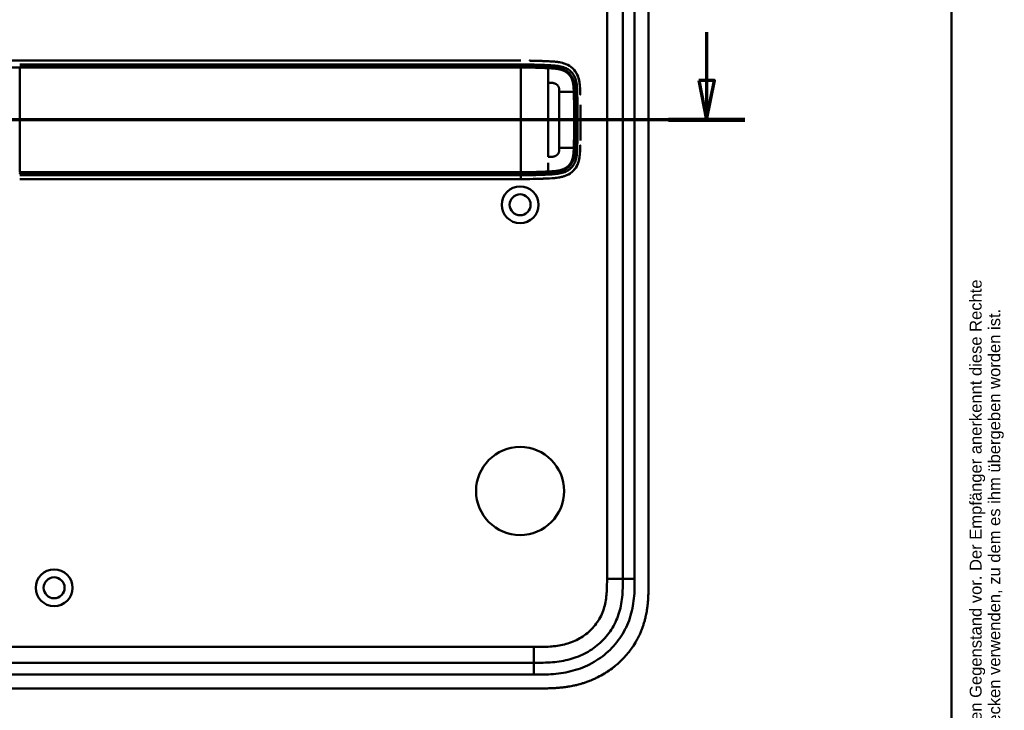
# Model space of a CAD drawing. Header units: millimetres. Extents: x 20 to 833, y 20 to 574.
# Tile 9 of 10: x 584 to 833, y 259 to 434. Entities that reach past the tile are written whole.
import ezdxf
from ezdxf.enums import TextEntityAlignment as Align

# ---------------------------------------------------------------- set-up
doc = ezdxf.new("R2010")
doc.units = ezdxf.units.MM
doc.header["$LTSCALE"] = 2
for name, color, linetype, lineweight in [('Schnittansichtslinien(DIN)', 7, 'Continuous', 70), ('Sichtbare Kanten(DIN)', 7, 'Continuous', 50), ('Sichtbare tangentiale Kanten(DIN)', 7, 'Continuous', 50), ('Skizziergeometrie(DIN)', 7, 'Continuous', 50), ('Symbole(DIN)', 7, 'Continuous', 25)]:
    doc.layers.add(name, color=color, linetype=linetype, lineweight=lineweight)
doc.styles.add('Aktuell-DIN', font='arial.ttf')
doc.styles.add('Textstil10', font='arial.ttf')
doc.styles.add('Textstil41', font='arial.ttf', dxfattribs={"width": 0.8})
doc.styles.add('Textstil83', font='arial.ttf', dxfattribs={"width": 0.8})

# ---------------------------------------------------------------- blocks, each defined once
blk = doc.blocks.new('Ränder Standardrahmen')
at = {"layer": 'Skizziergeometrie(DIN)', "flags": 128}
blk.add_lwpolyline([(10, 10), (10, 287), (410, 287), (410, 10), (10, 10)], dxfattribs=at)
blk = doc.blocks.new('Schriftfelder Heusser')
at = {"layer": 'Symbole(DIN)', "color": 7, "insert": (293.33, 191.7), "char_height": 1.5, "width": 182.3003, "attachment_point": 1, "rotation": 90, "line_spacing_factor": 0.944221, "style": 'Aktuell-DIN'}
blk.add_mtext('\\fArial|b0|i0;\\H1.5000;Die Schlossfabrik Heusser AG ist Eigentümerin dieses Dokumentes und behält sich alle Rechte an diesem und dem dargestellten Gegenstand vor. Der Empfänger anerkennt diese Rechte\\Pund wird das Dokument nicht ohne schriftliche Ermächtigung der Eigentümerin Dritten zugänglich machen oder zu anderen Zwecken verwenden, zu dem es ihm übergeben worden ist.\\P ', dxfattribs=at)
at = {"layer": 'Symbole(DIN)', "color": 179, "true_color": 0x262659, "style": 'Textstil10'}
blk.add_attdef('ERSTELLUNGSDATUM_001', (217.23, 218.29), '', height=2, dxfattribs=at)
at = {"layer": 'Symbole(DIN)', "color": 179, "true_color": 0x262659}
for tag, height, style, p in [('AUTOR', 2.49, 'Aktuell-DIN', (240.03, 219.26)), ('KONTROLLDATUM', 2, 'Textstil10', (217.42, 215.04)), ('KONTROLLIERT_VON', 2, 'Textstil10', (239.98, 215.05))]:
    blk.add_attdef(tag, text='', height=height, dxfattribs=dict(at, style=style)).set_placement(p, align=Align.MIDDLE_LEFT)
at = {"layer": 'Symbole(DIN)', "color": 7, "style": 'Textstil83', "width": 0.8}
blk.add_attdef('Anfänglicher_Ansichtsmaßstab_001', (281.57, 213.34), '', height=2.3, dxfattribs=at)
at = {"layer": 'Symbole(DIN)', "color": 179, "true_color": 0x262659, "style": 'Textstil10'}
blk.add_attdef('PROJEKT', text='', height=2, dxfattribs=at).set_placement((217.77, 209.72), align=Align.BOTTOM_LEFT)
at = {"layer": 'Symbole(DIN)', "color": 7, "style": 'Textstil41', "width": 0.8}
blk.add_attdef('STATUS', text='', height=5, dxfattribs=at).set_placement((284.53, 195.86), align=Align.MIDDLE_CENTER)
blk = doc.blocks.new('2DTransSchnitt0')
at = {"layer": 'Schnittansichtslinien(DIN)', "linetype": 'Continuous'}
for p, q in [((379.01, 215.25), (379.01, 209.14)), ((378.01, 209.14), (379.01, 204.14)), ((380.01, 209.14), (378.01, 209.14)), ((379.01, 209.14), (379.01, 204.14)), ((379.01, 204.14), (380.01, 209.14)), ((383.84, 204.14), (252.02, 204.14))]:
    blk.add_line(p, q, dxfattribs=at)
at = {"layer": 'Schnittansichtslinien(DIN)', "linetype": 'Continuous', "lineweight": 140}
blk.add_line((383.84, 204.14), (374.17, 204.14), dxfattribs=at)
at = {"layer": 'Schnittansichtslinien(DIN)', "linetype": 'Continuous', "flags": 128}
blk.add_lwpolyline([(378.01, 209.14), (379.01, 204.14), (380.01, 209.14), (378.01, 209.14)], dxfattribs=at)
at = {"layer": 'Schnittansichtslinien(DIN)'}
blk.add_solid([(378.01, 209.14), (379.01, 204.14), (380.01, 209.14), (378.01, 209.14)], dxfattribs=at)

msp = doc.modelspace()

# ---------------------------------------------------------------- linework, layer by layer
at = {"layer": 'Sichtbare Kanten(DIN)'}
for p, q in [((736.811, 292.065), (736.811, 481.496)), ((743.311, 291.065), (743.311, 482.496)), ((710.948, 423.284), (584.096, 423.284)), ((720.734, 411.281), (720.735, 411.281)), ((724.785, 411.281), (724.785, 411.281)), ((720.734, 405.281), (720.734, 405.281)), ((724.785, 405.281), (724.785, 405.281)), ((584.096, 393.284), (710.948, 393.284)), ((569.349, 270.781), (714.273, 270.781)), ((556.35, 264.281), (715.272, 264.281))]:
    msp.add_line(p, q, dxfattribs=at)
for centre, radius in [((710.811, 386.781), 4.65), ((710.811, 386.781), 2.65), ((710.811, 314.281), 11.15), ((592.811, 289.781), 4.65), ((592.811, 289.781), 2.65)]:
    msp.add_circle(centre, radius, dxfattribs=at)
for centre, radius, start, end in [((710.811, 408.281), 14, 104.46083, 104.46616), ((710.811, 408.281), 13.8, 100.78374, 100.78832), ((710.811, 408.28), 13.8, 73.28693, 73.28729), ((710.811, 408.281), 11.7, 31.98569, 31.98649), ((710.811, 408.281), 11.6, 31.18578, 31.18695), ((710.811, 408.281), 11.5, 30.35256, 30.35418), ((710.811, 408.281), 11.5, 329.64582, 329.64689), ((710.811, 408.281), 11.6, 328.81305, 328.81381), ((710.811, 408.281), 11.7, 328.01351, 328.01403), ((710.811, 408.281), 14, 255.42748, 255.43284), ((710.811, 408.281), 13.8, 259.06815, 259.07275), ((710.811, 408.281), 13.801, 286.81616, 286.8165)]:
    msp.add_arc(centre, radius, start, end, dxfattribs=at)
for points, degree, knots in [([(557.468, 423.284), (557.854, 423.284), (558.221, 423.284), (559.025, 423.284), (559.445, 423.284), (560.71, 423.284), (561.598, 423.284), (564.471, 423.284), (566.552, 423.284), (571.699, 423.284), (574.808, 423.284), (579.969, 423.284), (582.033, 423.284), (584.096, 423.284)], 3, [0, 0, 0, 0, 0.1534173, 0.1534173, 0.3047718, 0.3047718, 0.5966116, 0.5966116, 1.2249955, 1.2249955, 2.1545342, 2.1545342, 2.7736042, 2.7736042, 2.7736042, 2.7736042]), ([(713.179, 423.274), (713.179, 423.274), (713.179, 423.274), (713.179, 423.274), (713.179, 423.274), (713.179, 423.274), (713.18, 423.274), (713.18, 423.274), (713.181, 423.274), (713.186, 423.274), (713.191, 423.274), (713.203, 423.274), (713.21, 423.273), (713.235, 423.273), (713.254, 423.273), (713.369, 423.271), (713.466, 423.27), (713.596, 423.268), (713.628, 423.267), (713.671, 423.267), (713.682, 423.266), (713.696, 423.266), (713.7, 423.266), (713.705, 423.266), (713.706, 423.266), (713.708, 423.266), (713.708, 423.266), (713.709, 423.266), (713.709, 423.266), (713.709, 423.266), (713.709, 423.266), (713.709, 423.266)], 3, [0, 0, 0, 0, 0.000010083, 0.000010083, 0.000030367, 0.000030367, 0.000084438, 0.000084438, 0.00022861, 0.00022861, 0.001766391, 0.001766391, 0.003816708, 0.003816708, 0.009284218, 0.009284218, 0.038444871, 0.038444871, 0.048164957, 0.048164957, 0.051405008, 0.051405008, 0.052485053, 0.052485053, 0.052845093, 0.052845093, 0.05296512, 0.05296512, 0.053005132, 0.053005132, 0.053043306, 0.053043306, 0.053043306, 0.053043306]), ([(718.077, 423.118), (718.077, 423.118), (718.058, 423.118), (717.867, 423.127), (717.501, 423.144), (716.947, 423.169), (716.192, 423.198), (715.386, 423.227), (714.712, 423.245), (714.22, 423.257), (713.905, 423.263), (713.763, 423.265), (713.709, 423.266)], 5, [0, 0, 0, 0, 0, 0, 0.00002286, 0.00969157, 0.09825636, 0.18682115, 0.27538594, 0.36395073, 0.40823312, 0.43566831, 0.43566831, 0.43566831, 0.43566831, 0.43566831, 0.43566831]), ([(719.777, 423.003), (719.72, 423.009), (719.664, 423.015), (719.607, 423.02), (719.328, 423.046), (719.05, 423.065), (718.771, 423.082)], 3, [1.11173243, 1.11173243, 1.11173243, 1.11173243, 1.12964673, 1.12964673, 1.12964673, 1.21762011, 1.21762011, 1.21762011, 1.21762011]), ([(718.771, 423.082), (718.771, 423.082), (718.771, 423.082), (718.771, 423.082), (718.771, 423.082), (718.772, 423.082), (718.772, 423.082), (718.774, 423.082), (718.775, 423.081), (718.78, 423.081), (718.783, 423.081), (718.797, 423.08), (718.807, 423.08), (718.848, 423.077), (718.878, 423.075), (719.001, 423.067), (719.093, 423.061), (719.322, 423.045), (719.459, 423.033), (719.648, 423.016), (719.699, 423.011), (719.755, 423.005), (719.76, 423.005), (719.768, 423.004), (719.772, 423.004), (719.775, 423.003), (719.776, 423.003), (719.776, 423.003), (719.776, 423.003), (719.777, 423.003), (719.777, 423.003), (719.777, 423.003), (719.777, 423.003), (719.777, 423.003), (719.777, 423.003), (719.777, 423.003)], 3, [0, 0, 0, 0, 0.00003166, 0.00003166, 0.00007175, 0.00007175, 0.00018596, 0.00018596, 0.00052834, 0.00052834, 0.00155512, 0.00155512, 0.00463506, 0.00463506, 0.01387455, 0.01387455, 0.04159374, 0.04159374, 0.08317485, 0.08317485, 0.09876658, 0.09876658, 0.10022827, 0.10022827, 0.10132472, 0.10132472, 0.1014245, 0.1014245, 0.10147482, 0.10147482, 0.10150043, 0.10150043, 0.10151366, 0.10151366, 0.10152856, 0.10152856, 0.10152856, 0.10152856]), ([(725.905, 417.23), (725.888, 417.388), (725.868, 417.546), (725.739, 418.399), (725.565, 419.075), (724.985, 420.319), (724.606, 420.857), (723.624, 421.781), (723.05, 422.134), (721.312, 422.853), (720.102, 422.998), (718.906, 423.073)], 3, [-1.0928074, -1.0928074, -1.0928074, -1.0928074, -1.045951, -1.045951, -0.838061, -0.838061, -0.6395491, -0.6395491, -0.4375462, -0.4375462, -0.0824985, -0.0824985, -0.0824985, -0.0824985]), ([(725.272, 419.7), (725.272, 419.7), (725.272, 419.7), (725.272, 419.699), (725.273, 419.699), (725.273, 419.699), (725.273, 419.698), (725.274, 419.697), (725.274, 419.696), (725.276, 419.691), (725.278, 419.688), (725.284, 419.675), (725.288, 419.665), (725.306, 419.627), (725.319, 419.597), (725.37, 419.48), (725.406, 419.391), (725.452, 419.268), (725.465, 419.234), (725.481, 419.188), (725.486, 419.175), (725.492, 419.158), (725.494, 419.153), (725.497, 419.145), (725.497, 419.143), (725.499, 419.139), (725.499, 419.138), (725.5, 419.136), (725.5, 419.135), (725.5, 419.135), (725.5, 419.134), (725.501, 419.134), (725.501, 419.134), (725.501, 419.133), (725.501, 419.133), (725.501, 419.133), (725.501, 419.133), (725.501, 419.133), (725.501, 419.133), (725.501, 419.133)], 3, [0, 0, 0, 0, 0.000053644, 0.000053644, 0.000093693, 0.000093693, 0.000213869, 0.000213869, 0.000574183, 0.000574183, 0.001654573, 0.001654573, 0.00489501, 0.00489501, 0.014615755, 0.014615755, 0.043784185, 0.043784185, 0.054719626, 0.054719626, 0.058820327, 0.058820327, 0.060417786, 0.060417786, 0.061217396, 0.061217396, 0.06161808, 0.06161808, 0.061819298, 0.061819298, 0.061920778, 0.061920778, 0.06197238, 0.06197238, 0.061999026, 0.061999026, 0.062013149, 0.062013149, 0.062029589, 0.062029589, 0.062029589, 0.062029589]), ([(726.011, 415.547), (726.011, 415.547), (726.011, 415.546), (726.011, 415.546), (726.011, 415.546), (726.011, 415.545), (726.011, 415.545), (726.011, 415.543), (726.011, 415.542), (726.011, 415.537), (726.011, 415.534), (726.012, 415.519), (726.012, 415.509), (726.014, 415.465), (726.015, 415.433), (726.019, 415.303), (726.022, 415.206), (726.027, 415.037), (726.03, 414.964), (726.034, 414.836), (726.035, 414.782), (726.037, 414.722), (726.037, 414.717), (726.037, 414.708), (726.038, 414.704), (726.038, 414.7), (726.038, 414.699), (726.038, 414.698), (726.038, 414.697), (726.038, 414.697), (726.038, 414.697), (726.038, 414.697), (726.038, 414.697), (726.038, 414.697)], 3, [0, 0, 0, 0, 0.0000685, 0.0000685, 0.000108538, 0.000108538, 0.000228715, 0.000228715, 0.000589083, 0.000589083, 0.00166957, 0.00166957, 0.004910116, 0.004910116, 0.014630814, 0.014630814, 0.043792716, 0.043792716, 0.065662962, 0.065662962, 0.08206584, 0.08206584, 0.083603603, 0.083603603, 0.084757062, 0.084757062, 0.084973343, 0.084973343, 0.085135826, 0.085135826, 0.085162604, 0.085162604, 0.08517595, 0.08517595, 0.08517595, 0.08517595]), ([(726.122, 410.589), (726.117, 411), (726.112, 411.412), (726.105, 411.824), (726.103, 411.92), (726.102, 412.016), (726.1, 412.112)], 3, [0.93532745, 0.93532745, 0.93532745, 0.93532745, 1.05789587, 1.05789587, 1.05789587, 1.08637381, 1.08637381, 1.08637381, 1.08637381]), ([(726.122, 410.589), (726.122, 410.589), (726.122, 410.589), (726.122, 410.588), (726.122, 410.588), (726.122, 410.588), (726.122, 410.587), (726.122, 410.586), (726.122, 410.585), (726.122, 410.58), (726.122, 410.576), (726.122, 410.562), (726.122, 410.551), (726.123, 410.508), (726.123, 410.475), (726.124, 410.346), (726.125, 410.249), (726.129, 409.86), (726.131, 409.568), (726.132, 409.239), (726.132, 409.201), (726.133, 409.144), (726.133, 409.125), (726.133, 409.096), (726.133, 409.087), (726.133, 409.073), (726.133, 409.068), (726.133, 409.061), (726.133, 409.058), (726.133, 409.055), (726.133, 409.054), (726.133, 409.052), (726.133, 409.051), (726.133, 409.05), (726.133, 409.05), (726.133, 409.05), (726.133, 409.049), (726.133, 409.049), (726.133, 409.049), (726.133, 409.049), (726.133, 409.049), (726.133, 409.049), (726.133, 409.049), (726.133, 409.049)], 3, [0, 0, 0, 0, 0.00007709, 0.00007709, 0.00011709, 0.00011709, 0.0002371, 0.0002371, 0.00059712, 0.00059712, 0.00167714, 0.00167714, 0.00491717, 0.00491717, 0.0146372, 0.0146372, 0.04379722, 0.04379722, 0.13127739, 0.13127739, 0.14267197, 0.14267197, 0.1483693, 0.1483693, 0.15121801, 0.15121801, 0.15264242, 0.15264242, 0.15335469, 0.15335469, 0.15371088, 0.15371088, 0.15388903, 0.15388903, 0.15397817, 0.15397817, 0.15402279, 0.15402279, 0.15404516, 0.15404516, 0.15405641, 0.15405641, 0.15406792, 0.15406792, 0.15406792, 0.15406792]), ([(726.133, 407.523), (726.134, 407.777), (726.134, 408.03), (726.134, 408.284), (726.134, 408.539), (726.134, 408.794), (726.133, 409.049)], 3, [0.62936601, 0.62936601, 0.62936601, 0.62936601, 0.70537642, 0.70537642, 0.70537642, 0.78178643, 0.78178643, 0.78178643, 0.78178643]), ([(726.133, 407.523), (726.133, 407.523), (726.133, 407.523), (726.133, 407.522), (726.133, 407.522), (726.133, 407.522), (726.133, 407.521), (726.133, 407.52), (726.133, 407.519), (726.133, 407.514), (726.133, 407.51), (726.133, 407.496), (726.133, 407.485), (726.133, 407.442), (726.133, 407.409), (726.132, 407.28), (726.132, 407.183), (726.129, 406.794), (726.127, 406.502), (726.124, 406.156), (726.123, 406.101), (726.122, 406.026), (726.122, 406.006), (726.122, 405.984), (726.122, 405.983), (726.122, 405.982), (726.122, 405.981), (726.122, 405.98), (726.122, 405.98), (726.122, 405.98), (726.122, 405.98), (726.122, 405.98), (726.122, 405.98), (726.122, 405.979), (726.122, 405.979), (726.122, 405.979)], 3, [0, 0, 0, 0, 0.00006794, 0.00006794, 0.00010794, 0.00010794, 0.00022795, 0.00022795, 0.00058796, 0.00058796, 0.00166798, 0.00166798, 0.004908, 0.004908, 0.01462802, 0.01462802, 0.04378804, 0.04378804, 0.13126821, 0.13126821, 0.14767072, 0.14767072, 0.15382171, 0.15382171, 0.15411336, 0.15411336, 0.15425925, 0.15425925, 0.15433228, 0.15433228, 0.15436886, 0.15436886, 0.15438723, 0.15438723, 0.15440596, 0.15440596, 0.15440596, 0.15440596]), ([(726.1, 404.457), (726.1, 404.457), (726.1, 404.457), (726.1, 404.457), (726.1, 404.457), (726.1, 404.456), (726.1, 404.456), (726.1, 404.454), (726.1, 404.453), (726.1, 404.448), (726.1, 404.445), (726.1, 404.43), (726.099, 404.42), (726.099, 404.376), (726.098, 404.344), (726.096, 404.214), (726.094, 404.117), (726.086, 403.729), (726.079, 403.437), (726.072, 403.124), (726.071, 403.102), (726.071, 403.075), (726.071, 403.071), (726.071, 403.064), (726.07, 403.061), (726.07, 403.057), (726.07, 403.056), (726.07, 403.055), (726.07, 403.055), (726.07, 403.055), (726.07, 403.054), (726.07, 403.054)], 3, [0, 0, 0, 0, 0.00003042, 0.00003042, 0.00007044, 0.00007044, 0.00019048, 0.00019048, 0.00055053, 0.00055053, 0.00163058, 0.00163058, 0.00487062, 0.00487062, 0.01459066, 0.01459066, 0.0437507, 0.0437507, 0.13123111, 0.13123111, 0.13788283, 0.13788283, 0.13913003, 0.13913003, 0.14006547, 0.14006547, 0.14024087, 0.14024087, 0.14037254, 0.14037254, 0.14038465, 0.14038465, 0.14038465, 0.14038465]), ([(726.1, 404.457), (726.102, 404.553), (726.103, 404.648), (726.105, 404.744), (726.112, 405.156), (726.117, 405.568), (726.122, 405.979)], 3, [0.32448872, 0.32448872, 0.32448872, 0.32448872, 0.35285696, 0.35285696, 0.35285696, 0.47549945, 0.47549945, 0.47549945, 0.47549945]), ([(726.038, 401.871), (726.038, 401.871), (726.038, 401.87), (726.038, 401.87), (726.038, 401.87), (726.038, 401.87), (726.038, 401.87), (726.037, 401.853), (726.037, 401.835), (726.036, 401.796), (726.035, 401.773), (726.03, 401.628), (726.027, 401.507), (726.02, 401.304), (726.018, 401.223), (726.014, 401.114), (726.013, 401.087), (726.012, 401.051), (726.012, 401.042), (726.011, 401.03), (726.011, 401.027), (726.011, 401.023), (726.011, 401.022), (726.011, 401.021), (726.011, 401.021), (726.011, 401.02), (726.011, 401.019), (726.011, 401.019)], 3, [0, 0, 0, 0, 0.000012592, 0.000012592, 0.000034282, 0.000034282, 0.000102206, 0.000102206, 0.005244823, 0.005244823, 0.012100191, 0.012100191, 0.048663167, 0.048663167, 0.073039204, 0.073039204, 0.081164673, 0.081164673, 0.083873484, 0.083873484, 0.084776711, 0.084776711, 0.085077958, 0.085077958, 0.085178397, 0.085178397, 0.085279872, 0.085279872, 0.085279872, 0.085279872]), ([(718.894, 393.494), (719.976, 393.561), (721.064, 393.685), (722.739, 394.276), (723.348, 394.6), (724.402, 395.475), (724.818, 395.993), (725.507, 397.289), (725.706, 398.025), (725.91, 399.254), (725.954, 399.796), (725.982, 400.341)], 3, [-1.1255122, -1.1255122, -1.1255122, -1.1255122, -0.8348812, -0.8348812, -0.6468758, -0.6468758, -0.4644401, -0.4644401, -0.2506566, -0.2506566, -0.0864851, -0.0864851, -0.0864851, -0.0864851]), ([(725.497, 397.425), (725.497, 397.425), (725.497, 397.425), (725.497, 397.425), (725.497, 397.425), (725.497, 397.424), (725.497, 397.424), (725.497, 397.423), (725.496, 397.423), (725.496, 397.42), (725.495, 397.418), (725.492, 397.41), (725.49, 397.404), (725.481, 397.379), (725.475, 397.361), (725.448, 397.287), (725.427, 397.233), (725.384, 397.125), (725.362, 397.072), (725.328, 396.992), (725.317, 396.966), (725.299, 396.926), (725.293, 396.913), (725.284, 396.894), (725.281, 396.887), (725.276, 396.877), (725.275, 396.874), (725.273, 396.869), (725.272, 396.867), (725.271, 396.865), (725.27, 396.864), (725.27, 396.863), (725.27, 396.862), (725.269, 396.862), (725.269, 396.861), (725.269, 396.861), (725.269, 396.861), (725.269, 396.861), (725.269, 396.861), (725.269, 396.861), (725.269, 396.861), (725.269, 396.861)], 3, [0, 0, 0, 0, 0.000029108, 0.000029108, 0.000069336, 0.000069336, 0.000142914, 0.000142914, 0.000363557, 0.000363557, 0.001025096, 0.001025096, 0.003009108, 0.003009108, 0.008960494, 0.008960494, 0.026815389, 0.026815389, 0.044302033, 0.044302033, 0.053052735, 0.053052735, 0.057429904, 0.057429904, 0.059619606, 0.059619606, 0.060715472, 0.060715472, 0.061264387, 0.061264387, 0.061539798, 0.061539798, 0.061678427, 0.061678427, 0.06174862, 0.06174862, 0.061784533, 0.061784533, 0.061803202, 0.061803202, 0.061823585, 0.061823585, 0.061823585, 0.061823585]), ([(719.736, 393.561), (719.735, 393.561), (719.735, 393.561), (719.734, 393.56), (719.732, 393.56), (719.729, 393.56), (719.726, 393.56), (719.71, 393.558), (719.697, 393.557), (719.392, 393.527), (719.099, 393.506), (717.239, 393.394), (715.665, 393.342), (713.044, 393.288), (711.996, 393.284), (710.948, 393.284)], 3, [0, 0, 0, 0, 0.00009264, 0.00009264, 0.00046302, 0.00046302, 0.00120364, 0.00120364, 0.00534922, 0.00534922, 0.09385061, 0.09385061, 0.56580604, 0.56580604, 0.88027176, 0.88027176, 0.88027176, 0.88027176]), ([(714.651, 393.322), (714.78, 393.325), (715.087, 393.334), (715.575, 393.348), (716.248, 393.372), (716.949, 393.399), (717.502, 393.424), (717.867, 393.441), (718.058, 393.449), (718.077, 393.45)], 5, [0.37850291, 0.37850291, 0.37850291, 0.37850291, 0.37850291, 0.37850291, 0.44282401, 0.53138881, 0.61995362, 0.70851842, 0.71828181, 0.71828181, 0.71828181, 0.71828181, 0.71828181, 0.71828181]), ([(714.273, 270.781), (715.078, 270.781), (716.674, 270.782), (719.011, 270.889), (721.276, 271.166), (724.194, 271.803), (727.628, 273.165), (731.212, 275.708), (734.043, 279.051), (735.602, 282.329), (736.349, 285.158), (736.679, 287.375), (736.809, 289.681), (736.811, 291.265), (736.811, 292.065)], 3, [18.3883596, 18.3883596, 18.3883596, 18.3883596, 18.6318617, 18.875363, 19.1188643, 19.3623656, 19.8493681, 20.3363707, 20.8233732, 21.3103757, 21.553877, 21.7973783, 22.0408796, 22.2843823, 22.2843823, 22.2843823, 22.2843823]), ([(715.272, 264.281), (715.87, 264.28), (716.921, 264.281), (718.132, 264.306), (719.045, 264.342), (719.654, 264.375), (720.417, 264.429), (721.028, 264.483), (721.791, 264.566), (722.402, 264.646), (723.316, 264.787), (724.228, 264.958), (725.434, 265.235), (726.331, 265.483), (727.218, 265.764), (727.805, 265.968), (728.676, 266.298), (729.535, 266.661), (730.796, 267.266), (731.886, 267.87), (733.201, 268.703), (734.212, 269.431), (735.419, 270.414), (736.337, 271.259), (737.418, 272.383), (738.226, 273.334), (739.16, 274.583), (739.845, 275.628), (740.538, 276.851), (740.956, 277.689), (741.339, 278.544), (741.575, 279.122), (741.848, 279.853), (742.048, 280.444), (742.275, 281.19), (742.438, 281.79), (742.656, 282.697), (742.838, 283.611), (743.026, 284.836), (743.128, 285.756), (743.203, 286.675), (743.241, 287.287), (743.275, 288.05), (743.292, 288.658), (743.305, 289.414), (743.311, 290.168), (743.311, 290.766), (743.311, 291.065)], 3, [0.00000945, 0.00000945, 0.00000945, 0.00000945, 0.04167564, 0.07292528, 0.08334182, 0.10417491, 0.11459146, 0.13542455, 0.1458411, 0.16667419, 0.17709074, 0.20834038, 0.22917347, 0.26042311, 0.27083965, 0.29167275, 0.30208929, 0.33333893, 0.35417202, 0.39583821, 0.4166713, 0.45833749, 0.47917058, 0.52083676, 0.54166985, 0.58333604, 0.60416913, 0.64583532, 0.66666841, 0.69791805, 0.70833459, 0.72916769, 0.73958423, 0.76041733, 0.77083387, 0.79166696, 0.80208351, 0.83333315, 0.85416624, 0.88541588, 0.89583243, 0.91666552, 0.92708206, 0.94791516, 0.9583317, 0.9791648, 0.99999789, 0.99999789, 0.99999789, 0.99999789])]:
    msp.add_open_spline(points, degree=degree, knots=knots, dxfattribs=at)
for points in [[(725.501, 419.133), (725.434, 419.325), (725.357, 419.515), (725.272, 419.7)], [(726.017, 415.364), (726.017, 415.371), (726.016, 415.379), (726.016, 415.386)], [(726.016, 401.181), (726.016, 401.189), (726.017, 401.197), (726.017, 401.204)], [(725.268, 396.861), (725.354, 397.045), (725.43, 397.234), (725.497, 397.425)]]:
    msp.add_open_spline(points, degree=3, dxfattribs=at)
at = {"layer": 'Sichtbare tangentiale Kanten(DIN)'}
for p, q in [((732.811, 292.065), (732.811, 481.496)), ((739.811, 481.496), (739.811, 292.065)), ((584.096, 395.028), (584.096, 421.54)), ((710.948, 421.836), (710.948, 422.294)), ((717.964, 421.672), (718, 422.13)), ((724.689, 415.364), (725.256, 415.364)), ((724.689, 401.204), (725.256, 401.204)), ((710.948, 394.274), (710.948, 394.732)), ((717.964, 394.896), (718, 394.437)), ((732.811, 292.065), (736.811, 292.065)), ((736.811, 292.065), (739.811, 292.065)), ((569.349, 274.781), (714.273, 274.781)), ((714.273, 274.781), (714.273, 270.781)), ((714.273, 270.781), (714.273, 267.781)), ((714.273, 267.781), (569.349, 267.781))]:
    msp.add_line(p, q, dxfattribs=at)
for centre, major_axis, start_param, end_param in [((717.952, 397.915), (0, 24.021), 5.6792512, 6.0669039), ((717.952, 418.708), (0, -24.076), 0.0832449, 0.4855125)]:
    msp.add_ellipse(centre, major_axis=major_axis, ratio=0.00001, start_param=start_param, end_param=end_param, dxfattribs=at)
for points, degree, knots in [([(555.584, 421.534), (556.412, 421.534), (557.341, 421.534), (558.368, 421.534), (558.881, 421.534), (559.418, 421.534), (559.971, 421.534), (560.525, 421.534), (561.095, 421.535), (561.678, 421.535), (562.26, 421.535), (562.855, 421.535), (563.456, 421.535), (564.058, 421.536), (564.668, 421.536), (565.281, 421.536), (565.895, 421.536), (566.513, 421.537), (567.134, 421.537), (567.755, 421.537), (568.378, 421.537), (569.002, 421.538), (569.627, 421.538), (570.253, 421.538), (570.88, 421.538), (571.507, 421.539), (572.136, 421.539), (572.764, 421.539), (573.393, 421.539), (574.022, 421.539), (574.652, 421.539), (575.281, 421.54), (575.911, 421.54), (576.541, 421.54), (577.171, 421.54), (577.801, 421.54), (578.431, 421.54), (579.061, 421.54), (579.691, 421.54), (580.321, 421.54), (580.951, 421.54), (581.581, 421.54), (582.211, 421.54), (582.839, 421.54), (583.468, 421.54), (584.096, 421.54)], 3, [-0.0090822, -0.0090822, -0.0090822, -0.0090822, 0.368934, 0.368934, 0.368934, 0.5579421, 0.5579421, 0.5579421, 0.7469502, 0.7469502, 0.7469502, 0.9359583, 0.9359583, 0.9359583, 1.1249664, 1.1249664, 1.1249664, 1.3139745, 1.3139745, 1.3139745, 1.5029826, 1.5029826, 1.5029826, 1.6919907, 1.6919907, 1.6919907, 1.8809988, 1.8809988, 1.8809988, 2.0700069, 2.0700069, 2.0700069, 2.259015, 2.259015, 2.259015, 2.4480231, 2.4480231, 2.4480231, 2.6370312, 2.6370312, 2.6370312, 2.8260393, 2.8260393, 2.8260393, 3.0147053, 3.0147053, 3.0147053, 3.0147053]), ([(584.096, 422.294), (594.052, 422.294), (604.036, 422.294), (613.983, 422.294), (634.412, 422.294), (654.886, 422.294), (675.324, 422.294), (681.908, 422.294), (688.499, 422.294), (695.096, 422.294), (700.401, 422.294), (705.716, 422.295), (710.948, 422.294)], 3, [23.2299829, 23.2299829, 23.2299829, 23.2299829, 26.2168354, 26.2168354, 26.2168354, 32.3515912, 32.3515912, 32.3515912, 34.3279835, 34.3279835, 34.3279835, 35.9173864, 35.9173864, 35.9173864, 35.9173864]), ([(710.955, 421.836), (710.948, 421.836), (707.802, 421.837), (701.467, 421.836), (691.912, 421.837), (679.235, 421.836), (663.385, 421.837), (647.518, 421.837), (631.665, 421.837), (617.398, 421.837), (604.707, 421.837), (595.193, 421.837), (588.853, 421.837), (585.682, 421.837), (584.096, 421.837)], 5, [20.6437384, 20.6437384, 20.6437384, 20.6437384, 20.6437384, 20.6437384, 20.6474288, 22.2330696, 23.8187104, 25.4043512, 26.989992, 28.5756328, 30.1612736, 31.7469144, 32.5397348, 33.3329244, 33.3329244, 33.3329244, 33.3329244, 33.3329244, 33.3329244]), ([(584.097, 421.54), (586.74, 421.54), (589.382, 421.54), (594.667, 421.54), (597.309, 421.54), (605.237, 421.54), (610.524, 421.54), (621.096, 421.54), (626.381, 421.54), (636.95, 421.54), (642.234, 421.54), (652.807, 421.54), (658.095, 421.54), (668.667, 421.54), (673.95, 421.54), (684.516, 421.54), (689.802, 421.54), (700.394, 421.54), (705.709, 421.541), (710.948, 421.54)], 3, [3.0147053, 3.0147053, 3.0147053, 3.0147053, 3.8078678, 3.8078678, 4.6006882, 4.6006882, 6.186329, 6.186329, 7.7719698, 7.7719698, 9.3576106, 9.3576106, 10.9432514, 10.9432514, 12.5288922, 12.5288922, 14.114533, 14.114533, 15.703149, 15.703149, 15.703149, 15.703149]), ([(710.948, 421.54), (711.115, 421.54), (711.456, 421.54), (711.97, 421.539), (712.656, 421.539), (713.512, 421.524), (714.382, 421.511), (715.259, 421.484), (716.155, 421.455), (716.876, 421.424), (717.416, 421.4), (717.774, 421.384), (717.952, 421.375)], 5, [15.70314896, 15.70314896, 15.70314896, 15.70314896, 15.70314896, 15.70314896, 15.78784381, 15.87551383, 15.96318385, 16.05085387, 16.13852389, 16.22619391, 16.31386394, 16.40213792, 16.40213792, 16.40213792, 16.40213792, 16.40213792, 16.40213792]), ([(710.956, 422.294), (711.235, 422.294), (711.515, 422.294), (711.794, 422.294), (711.939, 422.293), (712.084, 422.293), (712.229, 422.292), (712.373, 422.291), (712.517, 422.29), (712.662, 422.289), (712.806, 422.288), (712.952, 422.287), (713.097, 422.285), (713.241, 422.283), (713.386, 422.281), (713.531, 422.279), (713.675, 422.276), (713.82, 422.274), (713.965, 422.271), (714.11, 422.268), (714.255, 422.265), (714.401, 422.262), (714.692, 422.255), (714.986, 422.247), (715.284, 422.238), (715.581, 422.229), (715.882, 422.218), (716.187, 422.207), (716.491, 422.196), (716.798, 422.184), (717.102, 422.171), (717.406, 422.158), (717.707, 422.144), (718, 422.13)], 3, [35.91738638, 35.91738638, 35.91738638, 35.91738638, 36.00219131, 36.00219131, 36.00219131, 36.0464737, 36.0464737, 36.0464737, 36.0907561, 36.0907561, 36.0907561, 36.13503849, 36.13503849, 36.13503849, 36.17932089, 36.17932089, 36.17932089, 36.22360328, 36.22360328, 36.22360328, 36.26788568, 36.26788568, 36.26788568, 36.35645047, 36.35645047, 36.35645047, 36.44501526, 36.44501526, 36.44501526, 36.53358005, 36.53358005, 36.53358005, 36.62221221, 36.62221221, 36.62221221, 36.62221221]), ([(717.964, 421.672), (717.964, 421.672), (717.786, 421.68), (717.429, 421.697), (716.889, 421.72), (716.165, 421.751), (715.27, 421.78), (714.388, 421.808), (713.518, 421.821), (712.66, 421.835), (711.977, 421.836), (711.466, 421.836), (711.128, 421.836), (710.963, 421.836)], 5, [19.94598273, 19.94598273, 19.94598273, 19.94598273, 19.94598273, 19.94598273, 19.94606864, 20.03373866, 20.12140868, 20.2090787, 20.29674872, 20.38441874, 20.47208877, 20.55975879, 20.64297049, 20.64297049, 20.64297049, 20.64297049, 20.64297049, 20.64297049]), ([(717.952, 421.375), (718.22, 421.362), (718.752, 421.335), (719.537, 421.284), (720.563, 421.164), (721.821, 420.816), (722.914, 420.166), (723.725, 419.185), (724.179, 417.968), (724.324, 416.943), (724.366, 416.155), (724.385, 415.628), (724.394, 415.364)], 5, [0, 0, 0, 0, 0, 0, 0.1323154, 0.2652369, 0.3981584, 0.5310799, 0.6640014, 0.7969228, 0.9298443, 1.0627357, 1.0627357, 1.0627357, 1.0627357, 1.0627357, 1.0627357]), ([(724.689, 415.364), (724.689, 415.366), (724.68, 415.633), (724.66, 416.167), (724.618, 416.974), (724.469, 418.041), (723.99, 419.34), (723.112, 420.403), (721.939, 421.096), (720.621, 421.457), (719.567, 421.58), (718.77, 421.631), (718.234, 421.658), (717.964, 421.672)], 5, [18.8815067, 18.8815067, 18.8815067, 18.8815067, 18.8815067, 18.8815067, 18.8826968, 19.0156183, 19.1485397, 19.2814612, 19.4143827, 19.5473042, 19.6802257, 19.8131472, 19.9459825, 19.9459825, 19.9459825, 19.9459825, 19.9459825, 19.9459825]), ([(718, 422.13), (718.032, 422.129), (718.063, 422.128), (718.095, 422.126), (718.623, 422.101), (719.131, 422.074), (719.629, 422.026), (720.127, 421.978), (720.616, 421.911), (721.089, 421.804), (721.561, 421.698), (722.016, 421.552), (722.436, 421.357), (722.856, 421.161), (723.24, 420.915), (723.575, 420.617), (723.909, 420.319), (724.194, 419.968), (724.42, 419.576), (724.646, 419.184), (724.814, 418.752), (724.934, 418.299), (725.054, 417.845), (725.127, 417.37), (725.173, 416.88), (725.219, 416.39), (725.239, 415.883), (725.256, 415.364)], 3, [36.6222122, 36.6222122, 36.6222122, 36.6222122, 36.6318135, 36.6318135, 36.6318135, 36.79214, 36.79214, 36.79214, 36.9524664, 36.9524664, 36.9524664, 37.1127929, 37.1127929, 37.1127929, 37.2731193, 37.2731193, 37.2731193, 37.4334457, 37.4334457, 37.4334457, 37.5937722, 37.5937722, 37.5937722, 37.7540986, 37.7540986, 37.7540986, 37.9140671, 37.9140671, 37.9140671, 37.9140671]), ([(725.272, 419.7), (725.195, 419.866), (725.11, 420.029), (725.016, 420.187), (724.734, 420.666), (724.376, 421.094), (723.968, 421.449), (723.559, 421.804), (723.102, 422.087), (722.621, 422.306), (722.141, 422.525), (721.637, 422.68), (721.131, 422.792), (720.681, 422.891), (720.228, 422.957), (719.777, 423.003)], 3, [0.43542627, 0.43542627, 0.43542627, 0.43542627, 0.48834098, 0.48834098, 0.48834098, 0.64866741, 0.64866741, 0.64866741, 0.80899385, 0.80899385, 0.80899385, 0.96932029, 0.96932029, 0.96932029, 1.11173243, 1.11173243, 1.11173243, 1.11173243]), ([(726.011, 415.547), (725.994, 416.039), (725.973, 416.536), (725.925, 417.037), (725.874, 417.575), (725.792, 418.116), (725.649, 418.65), (725.606, 418.812), (725.556, 418.974), (725.501, 419.133)], 3, [0.01848073, 0.01848073, 0.01848073, 0.01848073, 0.1676881, 0.1676881, 0.1676881, 0.32801454, 0.32801454, 0.32801454, 0.37673844, 0.37673844, 0.37673844, 0.37673844]), ([(724.394, 415.364), (724.394, 415.364), (724.394, 415.361), (724.406, 415.007), (724.426, 414.3), (724.459, 413.233), (724.484, 411.82), (724.51, 410.05), (724.514, 408.284), (724.51, 406.517), (724.484, 404.745), (724.459, 403.332), (724.426, 402.266), (724.406, 401.558), (724.394, 401.204)], 5, [17.4648757, 17.4648757, 17.4648757, 17.4648757, 17.4648757, 17.4648757, 17.4649058, 17.4661327, 17.6430367, 17.8199407, 17.9968447, 18.1737487, 18.3506528, 18.5275568, 18.7044608, 18.8826218, 18.8826218, 18.8826218, 18.8826218, 18.8826218, 18.8826218]), ([(724.689, 401.204), (724.689, 401.204), (724.701, 401.557), (724.72, 402.262), (724.754, 403.33), (724.778, 404.741), (724.804, 406.515), (724.808, 408.284), (724.804, 410.053), (724.778, 411.827), (724.754, 413.238), (724.72, 414.306), (724.701, 415.011), (724.689, 415.364)], 5, [0.0000012, 0.0000012, 0.0000012, 0.0000012, 0.0000012, 0.0000012, 0.0000376, 0.1769417, 0.3538457, 0.5307497, 0.7076537, 0.8845577, 1.0614618, 1.2383658, 1.415305, 1.415305, 1.415305, 1.415305, 1.415305, 1.415305]), ([(725.256, 415.364), (725.257, 415.339), (725.258, 415.312), (725.259, 415.285), (725.268, 414.999), (725.277, 414.71), (725.285, 414.419), (725.294, 414.129), (725.302, 413.838), (725.309, 413.545), (725.324, 412.961), (725.336, 412.373), (725.346, 411.787), (725.392, 409.026), (725.383, 406.296), (725.321, 403.538), (725.317, 403.366), (725.313, 403.194), (725.309, 403.023), (725.302, 402.731), (725.294, 402.439), (725.285, 402.149), (725.277, 401.858), (725.268, 401.569), (725.259, 401.283), (725.258, 401.256), (725.257, 401.23), (725.256, 401.204)], 3, [0, 0, 0, 0, 0.0080362, 0.0080362, 0.0080362, 0.096166, 0.096166, 0.096166, 0.1842959, 0.1842959, 0.1842959, 0.3605556, 0.3605556, 0.3605556, 1.1901476, 1.1901476, 1.1901476, 1.2418542, 1.2418542, 1.2418542, 1.3299841, 1.3299841, 1.3299841, 1.418114, 1.418114, 1.418114, 1.4261482, 1.4261482, 1.4261482, 1.4261482]), ([(724.394, 401.204), (724.385, 400.94), (724.366, 400.414), (724.324, 399.626), (724.179, 398.601), (723.726, 397.384), (722.916, 396.404), (721.824, 395.753), (720.566, 395.405), (719.539, 395.284), (718.754, 395.234), (718.221, 395.206), (717.952, 395.193)], 5, [18.8826218, 18.8826218, 18.8826218, 18.8826218, 18.8826218, 18.8826218, 19.0154411, 19.1482958, 19.2811505, 19.4140052, 19.5468599, 19.6797147, 19.8125694, 19.9453572, 19.9453572, 19.9453572, 19.9453572, 19.9453572, 19.9453572]), ([(717.964, 394.896), (717.965, 394.896), (718.236, 394.91), (718.773, 394.937), (719.57, 394.988), (720.625, 395.112), (721.942, 395.473), (723.114, 396.167), (723.991, 397.23), (724.47, 398.53), (724.618, 399.598), (724.66, 400.404), (724.68, 400.937), (724.689, 401.204)], 5, [0, 0, 0, 0, 0, 0, 0.0004489, 0.1333037, 0.2661584, 0.3990131, 0.5318678, 0.6647225, 0.7975772, 0.9304319, 1.0644705, 1.0644705, 1.0644705, 1.0644705, 1.0644705, 1.0644705]), ([(725.256, 401.204), (725.239, 400.685), (725.219, 400.178), (725.173, 399.688), (725.127, 399.198), (725.054, 398.723), (724.934, 398.269), (724.814, 397.816), (724.646, 397.384), (724.42, 396.992), (724.194, 396.6), (723.909, 396.249), (723.575, 395.951), (723.24, 395.653), (722.856, 395.407), (722.436, 395.211), (722.016, 395.016), (721.561, 394.87), (721.089, 394.764), (720.617, 394.657), (720.128, 394.59), (719.63, 394.542), (719.131, 394.494), (718.622, 394.467), (718.094, 394.442), (718.063, 394.44), (718.033, 394.439), (718.002, 394.438)], 3, [0, 0, 0, 0, 0.159971, 0.159971, 0.159971, 0.3202974, 0.3202974, 0.3202974, 0.4806238, 0.4806238, 0.4806238, 0.6409502, 0.6409502, 0.6409502, 0.8012765, 0.8012765, 0.8012765, 0.9616029, 0.9616029, 0.9616029, 1.1219293, 1.1219293, 1.1219293, 1.2822557, 1.2822557, 1.2822557, 1.2916213, 1.2916213, 1.2916213, 1.2916213]), ([(725.497, 397.425), (725.554, 397.588), (725.605, 397.753), (725.649, 397.918), (725.792, 398.452), (725.874, 398.993), (725.925, 399.531), (725.972, 400.031), (725.994, 400.527), (726.011, 401.019)], 3, [1.63041697, 1.63041697, 1.63041697, 1.63041697, 1.680145, 1.680145, 1.680145, 1.84047137, 1.84047137, 1.84047137, 1.98948416, 1.98948416, 1.98948416, 1.98948416]), ([(719.736, 393.561), (720.201, 393.607), (720.667, 393.674), (721.131, 393.776), (721.637, 393.888), (722.141, 394.043), (722.621, 394.262), (723.102, 394.481), (723.559, 394.764), (723.968, 395.119), (724.376, 395.474), (724.734, 395.902), (725.016, 396.381), (725.108, 396.536), (725.192, 396.697), (725.268, 396.861)], 3, [0.89201039, 0.89201039, 0.89201039, 0.89201039, 1.03883948, 1.03883948, 1.03883948, 1.19916586, 1.19916586, 1.19916586, 1.35949224, 1.35949224, 1.35949224, 1.51981862, 1.51981862, 1.51981862, 1.57193431, 1.57193431, 1.57193431, 1.57193431]), ([(584.097, 394.731), (584.097, 394.731), (585.683, 394.731), (588.854, 394.731), (595.195, 394.731), (604.708, 394.731), (617.398, 394.731), (631.665, 394.731), (647.518, 394.731), (663.385, 394.731), (679.241, 394.731), (691.917, 394.731), (701.47, 394.732), (707.804, 394.731), (710.948, 394.732)], 5, [0, 0, 0, 0, 0, 0, 0.0001149, 0.7929364, 1.585758, 3.1714011, 4.7570442, 6.3426873, 7.9283304, 9.5139735, 11.0996166, 12.6881676, 12.6881676, 12.6881676, 12.6881676, 12.6881676, 12.6881676]), ([(710.956, 395.028), (710.949, 395.028), (707.804, 395.027), (701.467, 395.028), (691.913, 395.027), (679.235, 395.028), (663.385, 395.028), (647.518, 395.028), (631.665, 395.028), (617.398, 395.028), (604.708, 395.028), (595.194, 395.028), (588.854, 395.028), (585.682, 395.028), (584.096, 395.028)], 5, [20.6435054, 20.6435054, 20.6435054, 20.6435054, 20.6435054, 20.6435054, 20.6473042, 22.2329473, 23.8185904, 25.4042335, 26.9898766, 28.5755197, 30.1611628, 31.7468058, 32.5396274, 33.3326459, 33.3326459, 33.3326459, 33.3326459, 33.3326459, 33.3326459]), ([(710.948, 394.274), (705.654, 394.274), (700.378, 394.274), (695.094, 394.274), (675.745, 394.274), (656.396, 394.274), (637.031, 394.274), (624.026, 394.274), (611.06, 394.274), (598.05, 394.274), (593.401, 394.274), (588.741, 394.274), (584.096, 394.274)], 3, [0, 0, 0, 0, 1.5856418, 1.5856418, 1.5856418, 7.3915416, 7.3915416, 7.3915416, 11.2904322, 11.2904322, 11.2904322, 12.683632, 12.683632, 12.683632, 12.683632]), ([(710.948, 394.732), (711.116, 394.732), (711.457, 394.732), (711.972, 394.732), (712.658, 394.732), (713.52, 394.747), (714.391, 394.76), (715.274, 394.788), (716.168, 394.817), (716.892, 394.848), (717.431, 394.871), (717.787, 394.888), (717.964, 394.896)], 5, [0, 0, 0, 0, 0, 0, 0.08482586, 0.17256087, 0.26029588, 0.3480309, 0.43576591, 0.52350093, 0.61123594, 0.69852104, 0.69852104, 0.69852104, 0.69852104, 0.69852104, 0.69852104]), ([(718.001, 394.437), (718, 394.437), (717.824, 394.429), (717.469, 394.413), (716.925, 394.388), (716.187, 394.36), (715.277, 394.328), (714.389, 394.304), (713.517, 394.287), (712.642, 394.277), (711.954, 394.274), (711.466, 394.274), (711.131, 394.274), (710.948, 394.274)], 5, [0.00008405, 0.00008405, 0.00008405, 0.00008405, 0.00008405, 0.00008405, 0.00030268, 0.08886749, 0.17743229, 0.26599709, 0.35456189, 0.4431267, 0.5316915, 0.6202563, 0.7088211, 0.7088211, 0.7088211, 0.7088211, 0.7088211, 0.7088211]), ([(717.952, 395.193), (717.952, 395.193), (717.775, 395.184), (717.418, 395.168), (716.879, 395.144), (716.158, 395.113), (715.263, 395.084), (714.385, 395.057), (713.514, 395.044), (712.661, 395.029), (711.978, 395.029), (711.467, 395.028), (711.129, 395.028), (710.964, 395.028)], 5, [19.94535764, 19.94535764, 19.94535764, 19.94535764, 19.94535764, 19.94535764, 19.94542406, 20.03315907, 20.12089408, 20.2086291, 20.29636411, 20.38409913, 20.47183414, 20.55956915, 20.64266413, 20.64266413, 20.64266413, 20.64266413, 20.64266413, 20.64266413]), ([(714.273, 274.781), (714.436, 274.781), (714.6, 274.781), (714.763, 274.781), (715.206, 274.781), (715.649, 274.783), (716.091, 274.789), (716.244, 274.792), (716.396, 274.794), (716.548, 274.798), (716.625, 274.8), (716.701, 274.802), (716.777, 274.804), (716.853, 274.806), (716.929, 274.808), (717.009, 274.811), (717.319, 274.821), (717.613, 274.833), (717.919, 274.851), (717.926, 274.852), (717.933, 274.852), (717.941, 274.852), (718.558, 274.888), (719.146, 274.94), (719.739, 275.016), (719.748, 275.017), (719.758, 275.018), (719.767, 275.02), (720.367, 275.097), (720.959, 275.198), (721.549, 275.329), (721.554, 275.331), (721.56, 275.332), (721.565, 275.333), (722.164, 275.467), (722.76, 275.633), (723.34, 275.831), (723.343, 275.833), (723.347, 275.834), (723.35, 275.835), (723.937, 276.036), (724.518, 276.275), (725.077, 276.547), (725.636, 276.82), (726.18, 277.13), (726.7, 277.475), (727.22, 277.819), (727.718, 278.2), (728.185, 278.612), (728.656, 279.026), (729.101, 279.478), (729.507, 279.954), (729.911, 280.429), (730.284, 280.937), (730.615, 281.465), (730.944, 281.99), (731.237, 282.544), (731.487, 283.108), (731.734, 283.667), (731.943, 284.251), (732.113, 284.839), (732.114, 284.843), (732.115, 284.847), (732.116, 284.851), (732.282, 285.429), (732.411, 286.017), (732.509, 286.61), (732.511, 286.619), (732.512, 286.628), (732.514, 286.637), (732.61, 287.226), (732.676, 287.815), (732.722, 288.432), (732.722, 288.439), (732.723, 288.447), (732.723, 288.454), (732.746, 288.759), (732.761, 289.053), (732.774, 289.354), (732.787, 289.665), (732.795, 289.973), (732.8, 290.281), (732.811, 290.878), (732.811, 291.472), (732.811, 292.065)], 3, [0, 0, 0, 0, 0.0490671, 0.0490671, 0.0490671, 0.1818725, 0.1818725, 0.1818725, 0.2275822, 0.2275822, 0.2275822, 0.2504376, 0.2504376, 0.2504376, 0.2732931, 0.2732931, 0.2732931, 0.3625526, 0.3625526, 0.3625526, 0.3647147, 0.3647147, 0.3647147, 0.5447737, 0.5447737, 0.5447737, 0.5475879, 0.5475879, 0.5475879, 0.7297386, 0.7297386, 0.7297386, 0.7313885, 0.7313885, 0.7313885, 0.9165146, 0.9165146, 0.9165146, 0.9175992, 0.9175992, 0.9175992, 1.1050076, 1.1050076, 1.1050076, 1.2924792, 1.2924792, 1.2924792, 1.4799717, 1.4799717, 1.4799717, 1.6686885, 1.6686885, 1.6686885, 1.8566662, 1.8566662, 1.8566662, 2.0435313, 2.0435313, 2.0435313, 2.2286199, 2.2286199, 2.2286199, 2.2299464, 2.2299464, 2.2299464, 2.4117448, 2.4117448, 2.4117448, 2.4144628, 2.4144628, 2.4144628, 2.594816, 2.594816, 2.594816, 2.5970115, 2.5970115, 2.5970115, 2.6862568, 2.6862568, 2.6862568, 2.7781066, 2.7781066, 2.7781066, 2.9561096, 2.9561096, 2.9561096, 2.9561096]), ([(739.811, 292.065), (739.811, 291.265), (739.81, 289.618), (739.669, 287.085), (739.295, 284.561), (738.428, 281.272), (736.59, 277.403), (733.258, 273.47), (729.066, 270.499), (725.088, 268.925), (721.771, 268.202), (719.249, 267.895), (716.725, 267.782), (715.078, 267.781), (714.273, 267.781)], 3, [18.388359, 18.388359, 18.388359, 18.388359, 18.6318621, 18.8753634, 19.1188646, 19.3623659, 19.8493685, 20.336371, 20.8233735, 21.3103761, 21.5538774, 21.7973786, 22.0408799, 22.2843826, 22.2843826, 22.2843826, 22.2843826])]:
    msp.add_open_spline(points, degree=degree, knots=knots, dxfattribs=at)
for points, degree in [([(710.948, 395.028), (710.95, 397.177), (710.95, 404.056), (710.95, 412.512), (710.95, 419.391), (710.948, 421.54)], 5), ([(718.771, 423.082), (718.541, 423.095), (718.31, 423.106), (718.077, 423.118)], 3), ([(717.952, 398.884), (717.952, 401.959), (717.952, 406.061), (717.952, 410.506), (717.952, 414.609), (717.952, 417.684)], 5), ([(720.735, 415.364), (720.733, 416.028), (720.742, 416.605), (720.492, 417.116), (720.069, 417.487), (719.434, 417.69), (718.751, 417.682), (717.952, 417.684)], 7), ([(720.735, 415.364), (720.735, 412.534), (720.735, 409.7), (720.734, 406.868), (720.735, 404.034), (720.735, 401.204)], 5), ([(724.394, 415.364), (723.643, 415.364), (722.909, 415.364), (722.185, 415.364), (721.463, 415.364), (720.735, 415.364)], 5), ([(720.735, 401.204), (720.732, 400.539), (720.743, 399.964), (720.491, 399.451), (720.07, 399.082), (719.433, 398.878), (718.751, 398.886), (717.952, 398.884)], 7), ([(724.394, 401.204), (723.643, 401.204), (722.909, 401.204), (722.185, 401.204), (721.463, 401.204), (720.735, 401.204)], 5), ([(710.948, 393.284), (710.948, 393.284), (710.948, 393.284), (710.948, 393.504), (710.948, 393.87), (710.948, 394.274)], 5)]:
    msp.add_open_spline(points, degree=degree, dxfattribs=at)

# ---------------------------------------------------------------- block references
at = {"xscale": 2, "yscale": 2, "zscale": 2}
for name, p in [('Ränder Standardrahmen', (0, 0)), ('Schriftfelder Heusser', (238, -362.833))]:
    msp.add_blockref(name, p, dxfattribs=at)
at = {"layer": 'Schnittansichtslinien(DIN)', "xscale": 2, "yscale": 2, "zscale": 2}
msp.add_blockref('2DTransSchnitt0', (0, 0), dxfattribs=at)

doc.saveas('drawing.dxf')
